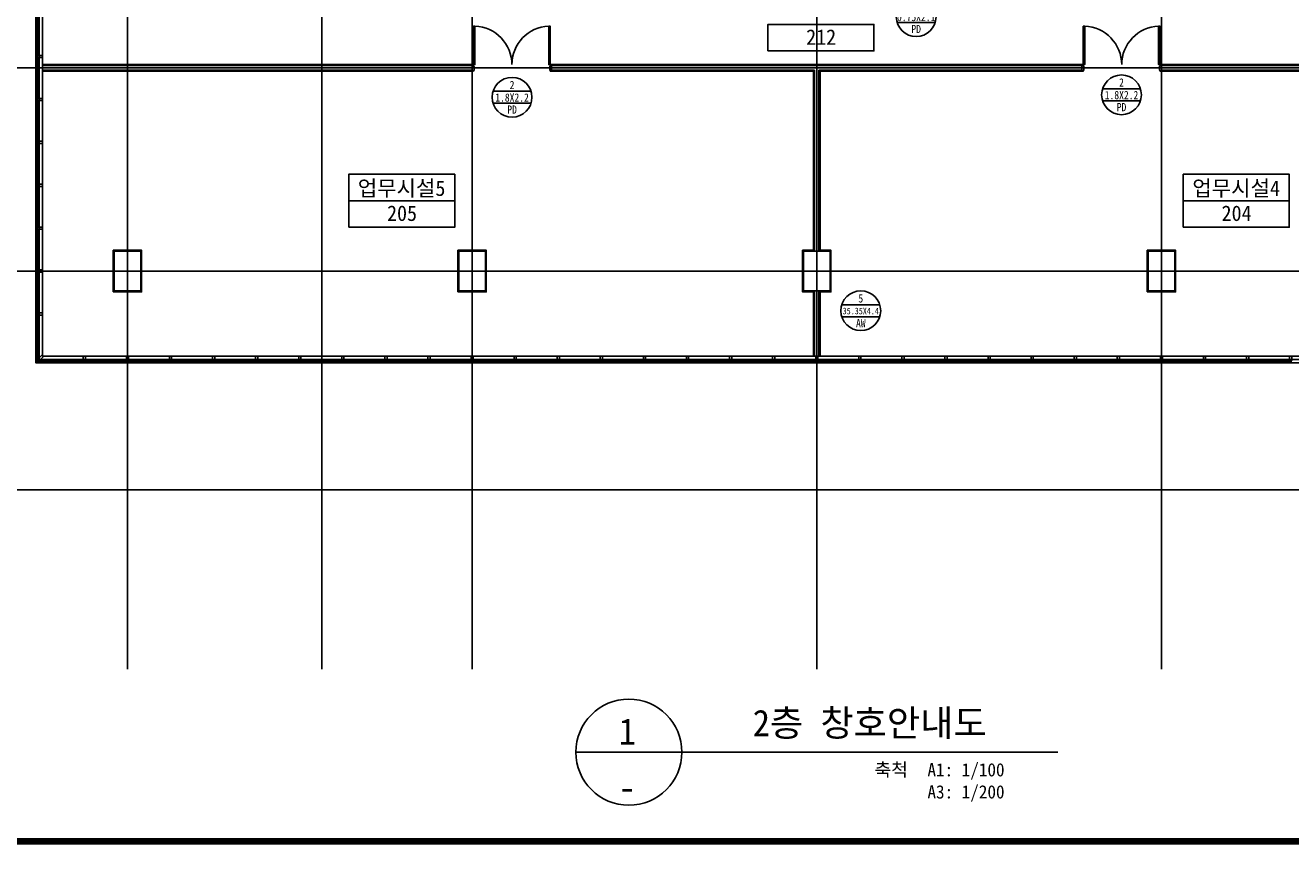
# Model space of a CAD drawing. Header units: millimetres. Extents: x 3445018 to 4174071, y -6064565 to -5122887.
# Tile 104 of 192: x 3860323 to 3888959, y -5558729 to -5540182. Entities that reach past the tile are written whole.
import ezdxf
from ezdxf.enums import TextEntityAlignment as Align

# ---------------------------------------------------------------- set-up
doc = ezdxf.new("R2010")
doc.units = ezdxf.units.MM
doc.header["$MEASUREMENT"] = 0
doc.linetypes.add('CEN', pattern=[66, 60, -2, 2, -2])
for name, color, linetype in [('3', 3, 'CONTINUOUS'), ('A_GE_FORM', 7, 'CONTINUOUS'), ('AA-XXXX-창호부호', 7, 'CONTINUOUS'), ('CEN', 13, 'CEN'), ('DO', 7, 'CONTINUOUS'), ('door', 4, 'CONTINUOUS'), ('FIN', 6, 'CONTINUOUS'), ('RBO', 1, 'CONTINUOUS'), ('SHEET_SD', 7, 'CONTINUOUS'), ('SY', 1, 'CONTINUOUS'), ('TE1', 3, 'CONTINUOUS'), ('TE2', 2, 'CONTINUOUS'), ('WA1', 2, 'CONTINUOUS'), ('WA3', 7, 'CONTINUOUS'), ('WIN1', 4, 'CONTINUOUS'), ('WIN2', 9, 'CONTINUOUS')]:
    doc.layers.add(name, color=color, linetype=linetype)
doc.styles.add('돋움체', font='txt')

# ---------------------------------------------------------------- blocks, each defined once
blk = doc.blocks.new('CW-1')
at = {"layer": 'door'}
for points in [[(704860, -1026992), (704879, -1026992), (704879, -1026980), (704829, -1026980), (704829, -1026992), (704848, -1026992)], [(704848, -1027028), (704829, -1027028), (704829, -1027130), (704879, -1027130), (704879, -1027028), (704860, -1027028)], [(704848, -1026992), (704848, -1027028)], [(704860, -1026992), (704860, -1027028)]]:
    blk.add_lwpolyline(points, dxfattribs=at)
blk = doc.blocks.new('sheet _서영')
at = {"layer": 'A_GE_FORM', "const_width": 1.5}
blk.add_lwpolyline([(-361868.49, -1059038.93), (-362670.49, -1059038.93), (-362670.49, -1058483.93), (-361868.49, -1058483.93)], close=True, dxfattribs=at)
blk = doc.blocks.new('창호부호_수정')
at = {"layer": 'AA-XXXX-창호부호'}
for p, q in [((-1717, 540), (1717, 540)), ((-1717, -540), (1717, -540))]:
    blk.add_line(p, q, dxfattribs=at)
blk.add_circle((0, 0), 1800, dxfattribs=at)
at = {"layer": 'AA-XXXX-창호부호', "color": 3, "width": 0.85}
for tag, p in [('NO', (0, 1116)), ('창호', (0, -1116))]:
    blk.add_attdef(tag, text='', height=750, dxfattribs=at).set_placement(p, align=Align.MIDDLE_CENTER)
at = {"layer": 'AA-XXXX-창호부호', "color": 4, "width": 0.85}
blk.add_attdef('규격', text='', height=750, dxfattribs=at).set_placement((0, -24), align=Align.MIDDLE_CENTER)

msp = doc.modelspace()

# ---------------------------------------------------------------- linework, layer by layer
at = {"layer": 'CEN'}
for p, q in [((3862634.289, -5510409.833), (3862634.289, -5554758.274)), ((3867034.289, -5510409.833), (3867034.289, -5554758.274)), ((3870434.289, -5510409.833), (3870434.289, -5554758.274)), ((3878234.289, -5510409.833), (3878234.289, -5554758.274)), ((3886034.289, -5510409.833), (3886034.289, -5554758.274)), ((3853298.874, -5541145.309), (3904157.54, -5541145.309)), ((3853298.874, -5545745.309), (3904157.54, -5545745.309)), ((3853298.874, -5550695.309), (3904157.54, -5550695.309))]:
    msp.add_line(p, q, dxfattribs=at)
at = {"layer": 'DO', "color": 4}
for points in [[(3870464.289, -5541071.309), (3870499.289, -5541071.309), (3870499.289, -5540202.014), (3870464.289, -5540202.014)], [(3872204.289, -5541071.309), (3872169.289, -5541071.309), (3872169.289, -5540202.014), (3872204.289, -5540202.014)], [(3884264.289, -5541071.309), (3884299.289, -5541071.309), (3884299.289, -5540202.014), (3884264.289, -5540202.014)], [(3886004.289, -5541071.309), (3885969.289, -5541071.309), (3885969.289, -5540202.014), (3886004.289, -5540202.014)]]:
    msp.add_lwpolyline(points, close=True, dxfattribs=at)
for points in [[(3870479.289, -5541179.309), (3870479.289, -5541111.309), (3870464.289, -5541111.309), (3870464.289, -5541071.309), (3870434.289, -5541071.309), (3870434.289, -5541219.309), (3870464.289, -5541219.309), (3870479.289, -5541179.309)], [(3872189.289, -5541179.309), (3872189.289, -5541111.309), (3872204.289, -5541111.309), (3872204.289, -5541071.309), (3872234.289, -5541071.309), (3872234.289, -5541219.309), (3872204.289, -5541219.309), (3872189.289, -5541179.309)], [(3884279.289, -5541179.309), (3884279.289, -5541111.309), (3884264.289, -5541111.309), (3884264.289, -5541071.309), (3884234.289, -5541071.309), (3884234.289, -5541219.309), (3884264.289, -5541219.309), (3884279.289, -5541179.309)], [(3885989.289, -5541179.309), (3885989.289, -5541111.309), (3886004.289, -5541111.309), (3886004.289, -5541071.309), (3886034.289, -5541071.309), (3886034.289, -5541219.309), (3886004.289, -5541219.309), (3885989.289, -5541179.309)]]:
    msp.add_lwpolyline(points, dxfattribs=at)
for centre, start, end in [((3870464.289, -5541071.309), 0, 87.6943752), ((3872204.289, -5541071.309), 92.3056248, 180), ((3884264.289, -5541071.309), 0, 87.6943752), ((3886004.289, -5541071.309), 92.3056248, 180)]:
    msp.add_arc(centre, 870, start, end, dxfattribs=at)
at = {"layer": 'FIN', "color": 252, "ltscale": 1000, "true_color": 0x939598}
for p, q in [((3860709.289, -5541071.309), (3870434.289, -5541071.309)), ((3860709.289, -5541083.309), (3870434.289, -5541083.309)), ((3872234.289, -5541071.309), (3884234.289, -5541071.309)), ((3872234.289, -5541083.309), (3884234.289, -5541083.309)), ((3886034.289, -5541071.309), (3895759.289, -5541071.309)), ((3886034.289, -5541083.309), (3895759.289, -5541083.309))]:
    msp.add_line(p, q, dxfattribs=at)
for points in [[(3860709.289, -5541207.309), (3870434.289, -5541207.309)], [(3872234.289, -5541207.309), (3878172.289, -5541207.309), (3878172.289, -5545295.309)], [(3884234.289, -5541207.309), (3878296.289, -5541207.309), (3878296.289, -5545295.309)], [(3895759.289, -5541207.309), (3886034.289, -5541207.309)], [(3860709.289, -5541219.309), (3870434.289, -5541219.309)], [(3872234.289, -5541219.309), (3878160.289, -5541219.309), (3878160.289, -5545295.309)], [(3884234.289, -5541219.309), (3878308.289, -5541219.309), (3878308.289, -5545295.309)], [(3895759.289, -5541219.309), (3886034.289, -5541219.309)], [(3878160.289, -5545275.309), (3877914.289, -5545275.309), (3877914.289, -5546215.309), (3878160.289, -5546215.309)], [(3878308.289, -5546215.309), (3878554.289, -5546215.309), (3878554.289, -5545275.309), (3878308.289, -5545275.309)], [(3878160.289, -5546195.309), (3878160.289, -5547670.309)], [(3878172.289, -5546195.309), (3878172.289, -5547670.309)], [(3878296.289, -5546195.309), (3878296.289, -5547670.309)], [(3878308.289, -5546195.309), (3878308.289, -5547670.309)]]:
    msp.add_lwpolyline(points, dxfattribs=at)
for points in [[(3862314.299, -5546215.322), (3862954.299, -5546215.322), (3862954.299, -5545275.322), (3862314.299, -5545275.322)], [(3870114.28, -5546215.297), (3870754.28, -5546215.297), (3870754.28, -5545275.297), (3870114.28, -5545275.297)], [(3885714.289, -5546215.309), (3886354.289, -5546215.309), (3886354.289, -5545275.309), (3885714.289, -5545275.309)]]:
    msp.add_lwpolyline(points, close=True, dxfattribs=at)
at = {"layer": 'RBO', "color": 252, "true_color": 0x939598}
for points in [[(3877127.317, -5540761.921), (3877127.317, -5540161.921), (3879527.317, -5540161.921), (3879527.317, -5540761.921)], [(3867641.766, -5544151.887), (3867641.766, -5543551.887), (3870041.766, -5543551.887), (3870041.766, -5544151.887)], [(3886528.325, -5544151.887), (3886528.325, -5543551.887), (3888928.325, -5543551.887), (3888928.325, -5544151.887)], [(3867641.766, -5544751.887), (3867641.766, -5544151.887), (3870041.766, -5544151.887), (3870041.766, -5544751.887)], [(3886528.325, -5544751.887), (3886528.325, -5544151.887), (3888928.325, -5544151.887), (3888928.325, -5544751.887)]]:
    msp.add_lwpolyline(points, close=True, dxfattribs=at)
at = {"layer": 'SY'}
msp.add_line((3872782.551, -5556634.787), (3883686.028, -5556634.787), dxfattribs=at)
msp.add_circle((3873982.551, -5556634.787), 1200, dxfattribs=at)
at = {"layer": 'WA1', "color": 252, "true_color": 0x939598}
for points in [[(3862334.289, -5546195.309), (3862934.289, -5546195.309), (3862934.289, -5545295.309), (3862334.289, -5545295.309)], [(3870134.289, -5546195.309), (3870734.289, -5546195.309), (3870734.289, -5545295.309), (3870134.289, -5545295.309)], [(3877934.289, -5546195.309), (3878534.289, -5546195.309), (3878534.289, -5545295.309), (3877934.289, -5545295.309)], [(3885734.289, -5546195.309), (3886334.289, -5546195.309), (3886334.289, -5545295.309), (3885734.289, -5545295.309)]]:
    msp.add_lwpolyline(points, close=True, dxfattribs=at)
at = {"layer": 'WA3', "color": 252, "ltscale": 1000, "true_color": 0x939598}
for p, q in [((3860709.289, -5541095.309), (3870434.289, -5541095.309)), ((3860709.289, -5541195.309), (3870434.289, -5541195.309)), ((3872234.289, -5541095.309), (3884234.289, -5541095.309)), ((3872234.289, -5541195.309), (3878184.289, -5541195.309)), ((3878284.289, -5541195.309), (3884234.289, -5541195.309)), ((3886034.289, -5541095.309), (3895759.289, -5541095.309)), ((3886034.289, -5541195.309), (3895759.289, -5541195.309)), ((3878184.289, -5546195.309), (3878184.289, -5547670.309)), ((3878284.289, -5546195.309), (3878284.289, -5547670.309))]:
    msp.add_line(p, q, dxfattribs=at)
for points in [[(3878184.289, -5541195.309), (3878184.289, -5545295.309)], [(3878284.289, -5541195.309), (3878284.289, -5545295.309)]]:
    msp.add_lwpolyline(points, dxfattribs=at)
at = {"layer": 'WIN1', "ltscale": 1000}
for p, q in [((3860571.289, -5540882.166), (3860571.292, -5539922.738)), ((3860589.292, -5539922.738), (3860589.289, -5540882.166)), ((3860607.292, -5539922.738), (3860607.289, -5540882.166)), ((3860571.289, -5541853.595), (3860571.292, -5540894.166)), ((3860589.292, -5540894.166), (3860589.289, -5541853.595)), ((3860607.292, -5540894.166), (3860607.289, -5541853.595)), ((3860571.289, -5542825.024), (3860571.292, -5541865.595)), ((3860589.292, -5541865.595), (3860589.289, -5542825.024)), ((3860607.292, -5541865.595), (3860607.289, -5542825.024)), ((3860571.289, -5543796.452), (3860571.292, -5542837.024)), ((3860589.292, -5542837.024), (3860589.289, -5543796.452)), ((3860607.292, -5542837.024), (3860607.289, -5543796.452)), ((3860571.289, -5544767.881), (3860571.292, -5543808.452)), ((3860589.292, -5543808.452), (3860589.289, -5544767.881)), ((3860607.292, -5543808.452), (3860607.289, -5544767.881)), ((3860571.289, -5545739.309), (3860571.292, -5544779.881)), ((3860589.292, -5544779.881), (3860589.289, -5545739.309)), ((3860607.292, -5544779.881), (3860607.289, -5545739.309)), ((3860571.289, -5546710.738), (3860571.292, -5545751.309)), ((3860589.292, -5545751.309), (3860589.289, -5546710.738)), ((3860607.292, -5545751.309), (3860607.289, -5546710.738)), ((3860571.289, -5547772.954), (3860571.292, -5546722.738)), ((3860589.292, -5546722.738), (3860589.289, -5547781.824)), ((3860607.292, -5546722.738), (3860607.289, -5547736.954)), ((3860597.743, -5547790.309), (3861653.257, -5547790.312)), ((3860615.743, -5547772.309), (3861653.257, -5547772.312)), ((3861665.257, -5547772.312), (3862628.257, -5547772.315)), ((3861665.257, -5547790.312), (3862628.257, -5547790.315)), ((3863603.257, -5547772.317), (3862640.257, -5547772.315)), ((3863603.257, -5547790.317), (3862640.257, -5547790.315)), ((3864578.257, -5547772.32), (3863615.257, -5547772.317)), ((3864578.257, -5547790.32), (3863615.257, -5547790.317)), ((3865553.257, -5547772.323), (3864590.257, -5547772.32)), ((3865553.257, -5547790.323), (3864590.257, -5547790.32)), ((3866528.257, -5547772.325), (3865565.257, -5547772.323)), ((3866528.257, -5547790.325), (3865565.257, -5547790.323)), ((3867503.257, -5547772.328), (3866540.257, -5547772.325)), ((3867503.257, -5547790.328), (3866540.257, -5547790.325)), ((3868478.257, -5547772.331), (3867515.257, -5547772.328)), ((3868478.257, -5547790.331), (3867515.257, -5547790.328)), ((3869453.257, -5547772.333), (3868490.257, -5547772.331)), ((3869453.257, -5547790.333), (3868490.257, -5547790.331)), ((3870428.257, -5547772.336), (3869465.257, -5547772.333)), ((3870428.257, -5547790.336), (3869465.257, -5547790.333)), ((3871403.257, -5547772.339), (3870440.257, -5547772.336)), ((3871403.257, -5547790.339), (3870440.257, -5547790.336)), ((3872378.257, -5547772.341), (3871415.257, -5547772.339)), ((3872378.257, -5547790.341), (3871415.257, -5547790.339)), ((3873353.257, -5547772.344), (3872390.257, -5547772.341)), ((3873353.257, -5547790.344), (3872390.257, -5547790.341)), ((3874328.257, -5547772.347), (3873365.257, -5547772.344)), ((3874328.257, -5547790.347), (3873365.257, -5547790.344)), ((3875303.257, -5547772.349), (3874340.257, -5547772.347)), ((3875303.257, -5547790.349), (3874340.257, -5547790.347)), ((3876278.257, -5547772.352), (3875315.257, -5547772.349)), ((3876278.257, -5547790.352), (3875315.257, -5547790.349)), ((3877253.257, -5547772.355), (3876290.257, -5547772.352)), ((3877253.257, -5547790.355), (3876290.257, -5547790.352)), ((3878228.257, -5547772.357), (3877265.257, -5547772.355)), ((3878228.257, -5547790.357), (3877265.257, -5547790.355)), ((3879203.257, -5547772.36), (3878240.257, -5547772.357)), ((3879203.257, -5547772.36), (3878240.257, -5547772.357)), ((3879203.257, -5547790.36), (3878240.257, -5547790.357)), ((3879203.257, -5547790.36), (3878240.257, -5547790.357)), ((3880178.257, -5547772.363), (3879215.257, -5547772.36)), ((3880178.257, -5547772.363), (3879215.257, -5547772.36)), ((3880178.257, -5547790.363), (3879215.257, -5547790.36)), ((3880178.257, -5547790.363), (3879215.257, -5547790.36)), ((3881153.257, -5547772.365), (3880190.257, -5547772.363)), ((3881153.257, -5547772.365), (3880190.257, -5547772.363)), ((3881153.257, -5547790.365), (3880190.257, -5547790.363)), ((3881153.257, -5547790.365), (3880190.257, -5547790.363)), ((3882128.257, -5547772.368), (3881165.257, -5547772.365)), ((3882128.257, -5547772.368), (3881165.257, -5547772.365)), ((3882128.257, -5547790.368), (3881165.257, -5547790.365)), ((3882128.257, -5547790.368), (3881165.257, -5547790.365)), ((3883103.257, -5547772.371), (3882140.257, -5547772.368)), ((3883103.257, -5547772.371), (3882140.257, -5547772.368)), ((3883103.257, -5547790.371), (3882140.257, -5547790.368)), ((3883103.257, -5547790.371), (3882140.257, -5547790.368)), ((3884078.257, -5547772.374), (3883115.257, -5547772.371)), ((3884078.257, -5547772.374), (3883115.257, -5547772.371)), ((3884078.257, -5547790.374), (3883115.257, -5547790.371)), ((3884078.257, -5547790.374), (3883115.257, -5547790.371)), ((3885053.257, -5547772.376), (3884090.257, -5547772.374)), ((3885053.257, -5547772.376), (3884090.257, -5547772.374)), ((3885053.257, -5547790.376), (3884090.257, -5547790.374)), ((3885053.257, -5547790.376), (3884090.257, -5547790.374)), ((3886028.257, -5547772.379), (3885065.257, -5547772.376)), ((3886028.257, -5547772.379), (3885065.257, -5547772.376)), ((3886028.257, -5547790.379), (3885065.257, -5547790.376)), ((3886028.257, -5547790.379), (3885065.257, -5547790.376)), ((3887003.257, -5547772.382), (3886040.257, -5547772.379)), ((3887003.257, -5547790.382), (3886040.257, -5547790.379)), ((3887978.257, -5547772.384), (3887015.257, -5547772.382)), ((3887978.257, -5547790.384), (3887015.257, -5547790.382)), ((3888953.257, -5547772.387), (3887990.257, -5547772.384)), ((3888953.257, -5547790.387), (3887990.257, -5547790.384)), ((3861653.257, -5547808.312), (3860579.743, -5547808.309)), ((3862628.257, -5547808.315), (3861665.257, -5547808.312)), ((3862640.257, -5547808.315), (3863603.257, -5547808.317)), ((3863615.257, -5547808.317), (3864578.257, -5547808.32)), ((3864590.257, -5547808.32), (3865553.257, -5547808.323)), ((3865565.257, -5547808.323), (3866528.257, -5547808.325)), ((3866540.257, -5547808.325), (3867503.257, -5547808.328)), ((3867515.257, -5547808.328), (3868478.257, -5547808.331)), ((3868490.257, -5547808.331), (3869453.257, -5547808.333)), ((3869465.257, -5547808.333), (3870428.257, -5547808.336)), ((3870440.257, -5547808.336), (3871403.257, -5547808.339)), ((3871415.257, -5547808.339), (3872378.257, -5547808.341)), ((3872390.257, -5547808.341), (3873353.257, -5547808.344)), ((3873365.257, -5547808.344), (3874328.257, -5547808.347)), ((3874340.257, -5547808.347), (3875303.257, -5547808.349)), ((3875315.257, -5547808.349), (3876278.257, -5547808.352)), ((3876290.257, -5547808.352), (3877253.257, -5547808.355)), ((3877265.257, -5547808.355), (3878228.257, -5547808.357)), ((3878240.257, -5547808.357), (3879203.257, -5547808.36)), ((3878240.257, -5547808.357), (3879203.257, -5547808.36)), ((3879215.257, -5547808.36), (3880178.257, -5547808.363)), ((3879215.257, -5547808.36), (3880178.257, -5547808.363)), ((3880190.257, -5547808.363), (3881153.257, -5547808.365)), ((3880190.257, -5547808.363), (3881153.257, -5547808.365)), ((3881165.257, -5547808.365), (3882128.257, -5547808.368)), ((3881165.257, -5547808.365), (3882128.257, -5547808.368)), ((3882140.257, -5547808.368), (3883103.257, -5547808.371)), ((3882140.257, -5547808.368), (3883103.257, -5547808.371)), ((3883115.257, -5547808.371), (3884078.257, -5547808.374)), ((3883115.257, -5547808.371), (3884078.257, -5547808.374)), ((3884090.257, -5547808.374), (3885053.257, -5547808.376)), ((3884090.257, -5547808.374), (3885053.257, -5547808.376)), ((3885065.257, -5547808.376), (3886028.257, -5547808.379)), ((3885065.257, -5547808.376), (3886028.257, -5547808.379)), ((3886040.257, -5547808.379), (3887003.257, -5547808.382)), ((3887015.257, -5547808.382), (3887978.257, -5547808.384)), ((3887990.257, -5547808.384), (3888953.257, -5547808.387))]:
    msp.add_line(p, q, dxfattribs=at)
msp.add_lwpolyline([(3860559.289, -5547784.954), (3860559.289, -5547820.309), (3860594.645, -5547820.309), (3860606.645, -5547808.309), (3860579.775, -5547808.309), (3860615.775, -5547772.309), (3860642.645, -5547772.309), (3860744.645, -5547670.309), (3860709.289, -5547670.309), (3860709.289, -5547634.954), (3860607.289, -5547736.954), (3860607.289, -5547763.824), (3860571.289, -5547799.824), (3860571.289, -5547772.954), (3860559.289, -5547784.954)], dxfattribs=at)
at = {"layer": 'WIN2', "ltscale": 1000}
for points in [[(3860559.289, -5524470.309), (3895909.289, -5524470.309), (3895909.289, -5547820.309), (3860559.289, -5547820.309)], [(3860634.289, -5524545.309), (3895834.289, -5524545.309), (3895834.289, -5547745.309), (3860634.289, -5547745.309)], [(3860709.289, -5524620.309), (3895759.289, -5524620.309), (3895759.289, -5547670.309), (3860709.289, -5547670.309)]]:
    msp.add_lwpolyline(points, close=True, dxfattribs=at)

# ---------------------------------------------------------------- block references
at = {"layer": '3', "xscale": 100, "yscale": 100, "zscale": 100}
msp.add_blockref('sheet _서영', (40106670.4, 100345239.336), dxfattribs=at)
at = {"layer": 'AA-XXXX-창호부호', "xscale": 0.25, "yscale": 0.25, "zscale": 0.25}
for p, values in [((3880483.689, -5539986.861), {'NO': '1', '규격': '0.75X2.1', '창호': 'PD'}), ((3871337.875, -5541810.923), {'NO': '2', '규격': '1.8X2.2', '창호': 'PD'}), ((3885130.74, -5541755.345), {'NO': '2', '규격': '1.8X2.2', '창호': 'PD'})]:
    msp.add_blockref('창호부호_수정', p, dxfattribs=at).add_auto_attribs(values)
at = {"layer": 'AA-XXXX-창호부호'}
ref = msp.add_blockref('창호부호_수정', (3879230.497, -5546642.071), dxfattribs=dict(at, xscale=0.25, yscale=0.25, zscale=0.25))
ref.add_attrib('NO', '5', dxfattribs={"color": 3, "height": 187.5, "width": 0.85}).set_placement((3879230.497, -5546363.071), align=Align.MIDDLE_CENTER)
ref.add_attrib('규격', '35.35X4.4', dxfattribs={"color": 4, "height": 150, "width": 0.85}).set_placement((3879230.497, -5546648.002), align=Align.MIDDLE_CENTER)
ref.add_attrib('창호', 'AW', dxfattribs={"color": 3, "height": 187.5, "width": 0.85}).set_placement((3879230.497, -5546921.071), align=Align.MIDDLE_CENTER)
at = {"layer": 'WIN1', "color": 252, "true_color": 0x939598, "xscale": -1, "rotation": 90}
for p in [(2833579.142, -4836034.604), (2833579.142, -4837006.033), (2833579.142, -4837977.462), (2833579.142, -4838948.89), (2833579.142, -4839920.319), (2833579.142, -4840891.747), (2833579.142, -4841863.176)]:
    msp.add_blockref('CW-1', p, dxfattribs=at)
at = {"layer": 'WIN1', "xscale": -1, "rotation": 180}
for p in [(3156805.727, -6574800.457), (3157780.727, -6574800.457), (3158755.727, -6574800.457), (3159730.727, -6574800.457), (3160705.727, -6574800.457), (3161680.727, -6574800.457), (3162655.727, -6574800.457), (3163630.727, -6574800.457), (3164605.727, -6574800.457), (3165580.727, -6574800.457), (3166555.727, -6574800.457), (3167530.727, -6574800.457), (3168505.727, -6574800.457), (3169480.727, -6574800.457), (3170455.727, -6574800.457), (3171430.727, -6574800.457), (3172405.727, -6574800.457), (3173380.727, -6574800.457), (3174355.727, -6574800.457), (3175330.727, -6574800.457), (3176305.727, -6574800.457), (3177280.727, -6574800.457), (3178255.727, -6574800.457), (3179230.727, -6574800.457), (3180205.727, -6574800.457), (3181180.727, -6574800.457), (3182155.727, -6574800.457), (3183130.727, -6574800.457), (3184105.727, -6574800.457)]:
    msp.add_blockref('CW-1', p, dxfattribs=at)

# ---------------------------------------------------------------- texts
at = {"layer": 'SHEET_SD', "color": 3, "style": '돋움체'}
for s, p in [('1', (3873946.968, -5556168.122)), ('-', (3873941.475, -5557428.696))]:
    msp.add_text(s, height=600, dxfattribs=at).set_placement(p, align=Align.MIDDLE)
at = {"layer": 'TE1', "linetype": 'Continuous', "style": '돋움체'}
msp.add_text('2층 창호안내도', height=600, dxfattribs=at).set_placement((3876787.246, -5556453.378), align=Align.BOTTOM_LEFT)
for s, p in [('축척', (3880294.938, -5557273.237)), ('A1: 1/100', (3882483.641, -5557273.237)), ('A3: 1/200', (3882483.641, -5557773.237))]:
    msp.add_text(s, height=300, dxfattribs=at).set_placement(p, align=Align.BOTTOM_RIGHT)
at = {"layer": 'TE2', "color": 252, "true_color": 0x939598, "style": '돋움체'}
for s, p in [('212', (3878333.609, -5540448.399)), ('업무시설5', (3868837.635, -5543865.723)), ('업무시설4', (3887724.194, -5543865.723)), ('205', (3868848.058, -5544438.365)), ('204', (3887734.617, -5544438.365))]:
    msp.add_text(s, height=350, dxfattribs=at).set_placement(p, align=Align.MIDDLE)

doc.saveas('drawing.dxf')
